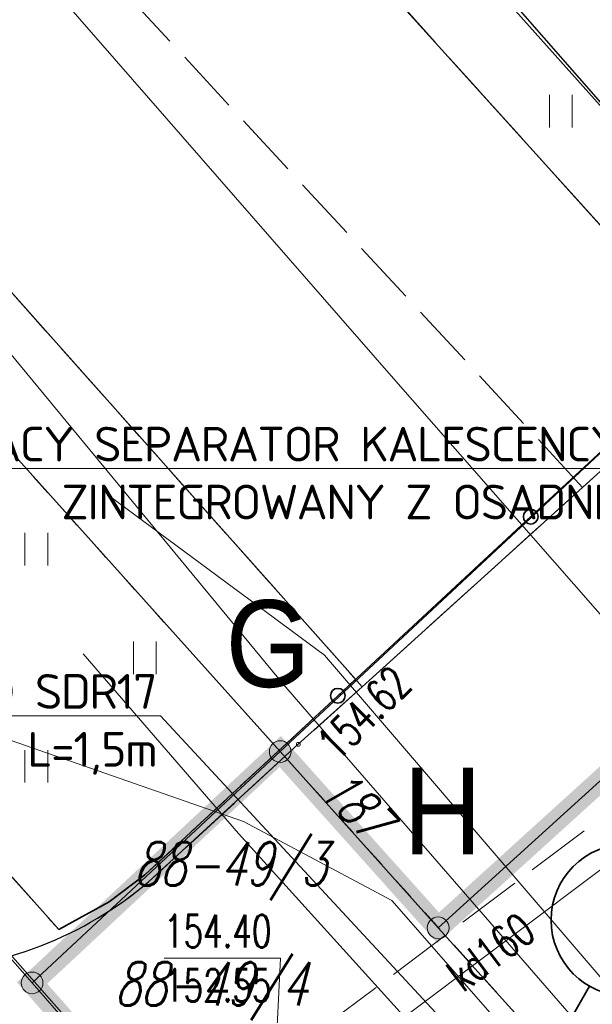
# Model space of a CAD drawing. Header units: feet. Extents: x 7588777 to 15179262, y 5780090 to 11560165.
# Tile 12 of 36: x 7589429 to 7589442, y 5780208 to 5780231. Entities that reach past the tile are written whole.
import ezdxf
from ezdxf import colors
from ezdxf.entities.mleader import LeaderData, LeaderLine
from ezdxf.enums import TextEntityAlignment as Align
from ezdxf.math import Vec2, Vec3

# ---------------------------------------------------------------- set-up
doc = ezdxf.new("R2010")
doc.units = ezdxf.units.FT
doc.header["$MEASUREMENT"] = 0
for name, pattern in [('1_OTKJ', [2, 1.5, -0.5]), ('1_OTKK', [0]), ('1_OTZI', [1.5, 1, -0.5]), ('1_OTZT', [1.5, 1, -0.5]), ('4_SUEP_A', [0]), ('4_SUGP', [0]), ('4_SUKP', [0]), ('4_SULO', [0]), ('EGDE', [0]), ('EGUG', [1, 0.5, -0.5]), ('HIDDEN', [0.375, 0.25, -0.125])]:
    doc.linetypes.add(name, pattern=pattern)
doc.layers.get('0').update_dxf_attribs({"color": 250, "linetype": 'CONTINUOUS', "lineweight": 100})
doc.layers.add('___granice działki', color=7, linetype='CONTINUOUS', lineweight=60)
doc.layers.add('___opis znaczniki - bez zmian', color=30, linetype='CONTINUOUS', lineweight=35)
for name, color, linetype, lineweight, transparency in [('Dzialki', 7, 'EGDE', 18, 0.7), ('EADTD_T_0', 7, 'CONTINUOUS', 18, 0.7), ('Numery_dzialek', 7, 'CONTINUOUS', 9, 0.7), ('OTK_L_0', 7, '1_OTKJ', 18, 0.7), ('OTK_L_1', 7, '1_OTKK', 25, 0.7), ('OTO_L_0', 7, 'CONTINUOUS', 35, 0.7), ('OTR_T_0', 7, 'CONTINUOUS', 18, 0.7), ('OTZ_L_3', 7, '1_OTZT', 18, 0.7), ('Punkty', 7, 'CONTINUOUS', 18, 0.7), ('SUEP_L_0', 1, '4_SUEP_A', 18, 0.7), ('SUGP_L_0', 52, '4_SUGP', 18, 0.7), ('SUKP_E_T_0', 34, 'CONTINUOUS', 0, 0.7), ('SUKP_L_0', 34, '4_SUKP', 18, 0.7), ('SUKR_T_0', 34, 'CONTINUOUS', 18, 0.7), ('SUL_L_1', 7, '4_SULO', 18, 0.7), ('Uzytki', 3, 'EGUG', 18, 0.7)]:
    doc.layers.add(name, color=color, linetype=linetype, lineweight=lineweight, transparency=transparency)
doc.layers.add('KS_LINIE_TABELI', color=7, linetype='CONTINUOUS')
doc.styles.add('ISOCP', font='isocpeur.ttf')
doc.styles.get("Standard").update_dxf_attribs({"font": 'Simplex.SHX', "width": 0.75})
doc.styles.add('WYMIAR', font='arial.ttf', dxfattribs={"width": 0.9, "height": 0.9})

# ---------------------------------------------------------------- blocks, each defined once
blk = doc.blocks.new('GRT')
at = {"linetype": 'Continuous'}
blk.add_circle((0, 0), 0.25, dxfattribs=at)
blk = doc.blocks.new('1_OTRS')
at = {"linetype": 'Continuous'}
blk.add_circle((0, 0), 0.045, dxfattribs=at)
blk = doc.blocks.new('1_OTZT')
at = {"linetype": 'Continuous'}
for p, q in [((-0.2625, -0.375), (-0.2625, 0.375)), ((0.2625, -0.375), (0.2625, 0.375))]:
    blk.add_line(p, q, dxfattribs=at)

msp = doc.modelspace()

# ---------------------------------------------------------------- linework, layer by layer
at = {"layer": '___granice działki', "linetype": 'HIDDEN', "ltscale": 10, "const_width": 0.5}
msp.add_lwpolyline([(7589429.14, 5780208.73), (7589448.11, 5780187.19), (7589456.39, 5780177.81), (7589472.83, 5780159.12), (7589473.73, 5780171.42), (7589485.48, 5780158.42), (7589491.22, 5780217.86), (7589471.44, 5780239.87), (7589438.5, 5780210), (7589434.86, 5780214.06)], close=True, dxfattribs=at)
at = {"layer": '___opis znaczniki - bez zmian'}
msp.add_lwpolyline([(7589438.8546, 5780203.1675), (7589441.985, 5780208.6583)], dxfattribs=at)
msp.add_circle((7589442.8518, 5780210.1785), 1.75, dxfattribs=at)
at = {"layer": 'Dzialki'}
for p, q in [((7589471.44, 5780239.87), (7589438.5, 5780210)), ((7589413.8, 5780237.5), (7589434.86, 5780214.06)), ((7589451.17, 5780229.27), (7589434.86, 5780214.06)), ((7589412.86, 5780227.2), (7589429.14, 5780208.73)), ((7589434.86, 5780214.06), (7589429.14, 5780208.73)), ((7589438.5, 5780210), (7589434.86, 5780214.06)), ((7589440.65, 5780207.62), (7589438.5, 5780210)), ((7589429.14, 5780208.73), (7589439.87, 5780196.56))]:
    msp.add_line(p, q, dxfattribs=at)
at = {"layer": 'OTK_L_0', "linetype": '1_OTKJ'}
for p, q in [((7589446.37, 5780224.3), (7589416.57, 5780258.33)), ((7589414.64, 5780256.75), (7589444.74, 5780223.41)), ((7589441.8284, 5780220.1457), (7589429.55, 5780233.41)), ((7589467.44, 5780231.47), (7589436.29, 5780208.04)), ((7589423.14, 5780230.85), (7589436.75, 5780215.55)), ((7589445.0382, 5780223.0818), (7589441.8284, 5780220.1457)), ((7589436.75, 5780215.55), (7589441.8284, 5780220.1457)), ((7589436.75, 5780215.55), (7589435.2763, 5780214.2273)), ((7589435.2763, 5780214.2273), (7589431.8317, 5780211.0665))]:
    msp.add_line(p, q, dxfattribs=at)
msp.add_arc((7589426.265, 5780217.5995), 8.583, 271.63576, 310.43363, dxfattribs=at)
at = {"layer": 'OTK_L_1', "linetype": '1_OTKK'}
for p, q in [((7589416.57, 5780258.33), (7589446.132, 5780224.5718)), ((7589444.74, 5780223.41), (7589414.64, 5780256.75)), ((7589436.5974, 5780215.7239), (7589423.14, 5780230.85)), ((7589441.8284, 5780220.1457), (7589446.37, 5780224.3)), ((7589436.75, 5780215.55), (7589441.8284, 5780220.1457)), ((7589435.2763, 5780214.2273), (7589436.75, 5780215.55)), ((7589431.8317, 5780211.0665), (7589435.2763, 5780214.2273))]:
    msp.add_line(p, q, dxfattribs=at)
msp.add_arc((7589426.265, 5780217.5995), 8.583, 271.63576, 310.43363, dxfattribs=at)
at = {"layer": 'OTO_L_0'}
for p, q in [((7589446.132, 5780224.5718), (7589440.6337, 5780219.4709)), ((7589440.6337, 5780219.4709), (7589436.1869, 5780215.3455)), ((7589429.76, 5780209.96), (7589424.7562, 5780215.5467)), ((7589436.1869, 5780215.3455), (7589431.74, 5780211.22)), ((7589431.74, 5780211.22), (7589430.92, 5780210.6)), ((7589430.92, 5780210.6), (7589429.76, 5780209.96))]:
    msp.add_line(p, q, dxfattribs=at)
for centre in [(7589440.6337, 5780219.4709), (7589436.1869, 5780215.3455)]:
    msp.add_circle(centre, 0.17, dxfattribs=at)
at = {"layer": 'OTZ_L_3', "linetype": '1_OTZI'}
for p, q in [((7589446.37, 5780224.3), (7589416.57, 5780258.33)), ((7589414.64, 5780256.75), (7589444.74, 5780223.41)), ((7589409.5, 5780232.58), (7589429.76, 5780209.96)), ((7589436.5974, 5780215.7239), (7589423.14, 5780230.85)), ((7589431.74, 5780211.22), (7589436.5974, 5780215.7239)), ((7589430.92, 5780210.6), (7589431.74, 5780211.22)), ((7589429.76, 5780209.96), (7589430.92, 5780210.6))]:
    msp.add_line(p, q, dxfattribs=at)
at = {"layer": 'SUEP_L_0', "linetype": '4_SUEP_A'}
for p, q in [((7589446.37, 5780224.3), (7589439.23, 5780232.3)), ((7589425.71, 5780226.76), (7589434.9321, 5780215.6013)), ((7589430.95, 5780219.93), (7589435.88, 5780216.28)), ((7589435.88, 5780216.28), (7589441.4, 5780209.84)), ((7589434.9321, 5780215.6013), (7589435.73, 5780214.69)), ((7589435.73, 5780214.69), (7589444.08, 5780205.09)), ((7589441.4, 5780209.84), (7589446.88, 5780203.45))]:
    msp.add_line(p, q, dxfattribs=at)
at = {"layer": 'SUGP_L_0', "linetype": '4_SUGP'}
for p, q in [((7589430.32, 5780216.31), (7589433.9, 5780212.17)), ((7589433.9, 5780212.17), (7589448.02, 5780196.6))]:
    msp.add_line(p, q, dxfattribs=at)
at = {"layer": 'SUKP_L_0', "linetype": '4_SUKP'}
for p, q in [((7589437.47, 5780222.65), (7589429.47, 5780231.82)), ((7589447.63, 5780211.07), (7589437.47, 5780222.65)), ((7589448.12, 5780215.76), (7589434.69, 5780205.67)), ((7589434.01, 5780212.45), (7589428.48, 5780214.38)), ((7589437.43, 5780210.63), (7589434.01, 5780212.45)), ((7589455.95, 5780189.53), (7589437.43, 5780210.63))]:
    msp.add_line(p, q, dxfattribs=at)
at = {"layer": 'SUKR_T_0', "linetype": 'Continuous', "lineweight": 0}
for p in [(7589432.1829, 5780209.3), (7589434.69, 5780205.67)]:
    msp.add_line(p, (7589434.87, 5780209.3), dxfattribs=at)
at = {"layer": 'SUL_L_1', "linetype": '4_SULO'}
msp.add_line((7589433.87, 5780203.46), (7589426.49, 5780211.82), dxfattribs=at)
at = {"layer": 'Uzytki'}
for p, q in [((7589413.8, 5780237.5), (7589434.86, 5780214.06)), ((7589434.86, 5780214.06), (7589440.65, 5780207.62))]:
    msp.add_line(p, q, dxfattribs=at)

# ---------------------------------------------------------------- block references
at = {"layer": 'OTR_T_0', "rotation": 1.010011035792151}
msp.add_blockref('1_OTRS', (7589435.2763, 5780214.2273), dxfattribs=at)
at = {"layer": 'OTZ_L_3'}
for p in [(7589441.3287, 5780228.8089), (7589429.24, 5780218.72), (7589431.74, 5780216.22), (7589429.24, 5780213.72)]:
    msp.add_blockref('1_OTZT', p, dxfattribs=at)
at = {"layer": 'Punkty'}
for p in [(7589434.86, 5780214.06), (7589438.5, 5780210), (7589429.14, 5780208.73)]:
    msp.add_blockref('GRT', p, dxfattribs=at)

# ---------------------------------------------------------------- texts
at = {"layer": '___granice działki', "lineweight": 35, "char_height": 2, "width": 9.40152, "attachment_point": 5, "style": 'WYMIAR'}
for s, insert in [('G', (7589434.5791, 5780216.5331)), ('H', (7589438.6031, 5780212.6898))]:
    msp.add_mtext(s, dxfattribs=dict(at, insert=insert))
at = {"layer": 'EADTD_T_0', "oblique": 15, "width": 0.7}
msp.add_text('187', height=0.9, rotation=315, dxfattribs=at).set_placement((7589435.7184, 5780213.1026))
at = {"layer": 'Numery_dzialek', "oblique": 15, "width": 0.7}
for s, p in [('88-49/3', (7589431.4853, 5780211.9734)), ('88-49/4', (7589431.04, 5780209.21))]:
    msp.add_text(s, height=1, dxfattribs=at).set_placement(p, align=Align.TOP_LEFT)
at = {"layer": 'OTR_T_0', "lineweight": 9, "width": 0.7}
msp.add_text('154.62', height=0.75, rotation=44.87999, dxfattribs=at).set_placement((7589435.65, 5780214.34), align=Align.TOP_LEFT)
at = {"layer": 'SUKP_E_T_0', "lineweight": 9, "width": 0.7}
msp.add_text('kd160', height=0.75, rotation=36.92, dxfattribs=at).set_placement((7589439.71, 5780209.44), align=Align.MIDDLE)
at = {"layer": 'SUKR_T_0', "lineweight": 9, "width": 0.7}
for s, p in [('154.40', (7589432.1829, 5780210.3)), ('152.55', (7589432.1829, 5780209.05))]:
    msp.add_text(s, height=0.75, dxfattribs=at).set_placement(p, align=Align.TOP_LEFT)

# ---------------------------------------------------------------- leaders
at = {"layer": 'KS_LINIE_TABELI', "color": 7, "linetype": 'Continuous'}
ml = msp.add_multileader_mtext('Standard', dxfattribs=at)
ml.set_content('{\\T0.95;ISTNIEJACY SEPARATOR KALESCENCYJNY\\PZINTEGROWANY Z OSADNIKIEM}', color=7, style='ISOCP')
ml.set_leader_properties(lineweight=18)
ml.build(insert=Vec2(0, 0))
ml.multileader.update_dxf_attribs({"text_left_attachment_type": 6, "text_right_attachment_type": 6, "dogleg_length": 0.01, "arrow_head_size": 0.18})
ctx = ml.context
ctx.base_point, ctx.char_height, ctx.arrow_head_size, ctx.landing_gap_size, ctx.plane_origin = Vec3(7589425.3385, 5780220.5817), 0.8, 0.18, 0.09, Vec3(7589442.7184, 5780222.2879)
ctx.left_attachment, ctx.right_attachment, ctx.text_align_type = 6, 6, 2
notes = []
notes.append((ctx, [(0, (1, 1, 0), (7589444.5782, 5780220.5817), (-1, 0), 0.01, [(1, [(7589447.6132, 5780216.379)], 0, [])])]))
ctx.mtext.insert, ctx.mtext.alignment, ctx.mtext.flow_direction = Vec3(7589444.4782, 5780221.5417), 3, 5
ml = msp.add_multileader_mtext('Standard', dxfattribs=at)
ml.set_content('{\\T0.95;Rura osłonowa PE100 SDR17\\P d225/8,6 ,   L=1,5m}', color=7, style='ISOCP')
ml.set_leader_properties(lineweight=18)
ml.build(insert=Vec2(0, 0))
ml.multileader.update_dxf_attribs({"text_left_attachment_type": 6, "text_right_attachment_type": 6, "dogleg_length": 0.01, "arrow_head_size": 0.18})
ctx = ml.context
ctx.base_point, ctx.char_height, ctx.arrow_head_size, ctx.landing_gap_size, ctx.plane_origin = Vec3(7589418.9901, 5780214.885), 0.8, 0.18, 0.09, Vec3(7589441.3357, 5780204.2076)
ctx.left_attachment, ctx.right_attachment, ctx.text_align_type = 6, 6, 2
notes.append((ctx, [(0, (1, 1, 0), (7589432.1025, 5780214.885), (-1, 0), 0.01, [(1, [(7589440.6039, 5780203.6446), (7589446.4932, 5780199.363)], 0, [])])]))
ctx.mtext.insert, ctx.mtext.alignment, ctx.mtext.flow_direction = Vec3(7589432.0025, 5780215.845), 3, 5
for ctx, leaders in notes:
    for number, flags, end, landing, length, lines in leaders:
        leader = LeaderData()
        leader.index, (leader.has_last_leader_line, leader.has_dogleg_vector, leader.attachment_direction) = number, flags
        leader.last_leader_point, leader.dogleg_vector, leader.dogleg_length = Vec3(end), Vec3(landing), length
        for number, points, colour, breaks in lines:
            line = LeaderLine()
            line.index, line.vertices, line.color, line.breaks = number, Vec3.list(points), colors.encode_raw_color(colour), breaks
            leader.lines.append(line)
        ctx.leaders.append(leader)

doc.saveas('drawing.dxf')
